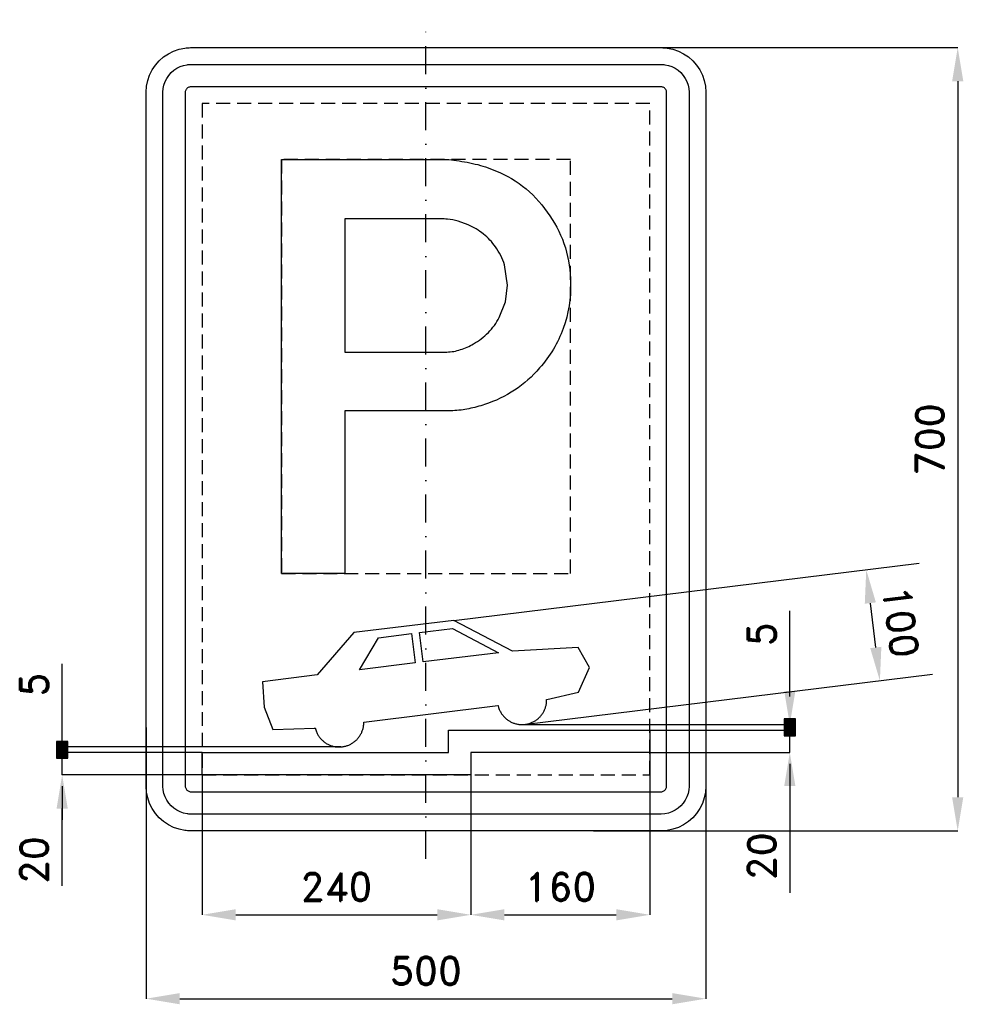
# Model space of a CAD drawing. Header units: millimetres. Extents: x -363 to 480, y -505 to 375.
import ezdxf

# ---------------------------------------------------------------- set-up
doc = ezdxf.new("R2010")
doc.units = ezdxf.units.MM
doc.header["$LTSCALE"] = 5
doc.linetypes.add('ČERCHOVANÁX2', pattern=[2, 1, -0.5, 0, -0.5])
doc.linetypes.add('ČÁRKOVANÁX2', pattern=[1.5, 1, -0.5])
doc.layers.add('Kóty', color=2, linetype='Continuous')
doc.layers.add('Značka', color=7, linetype='Continuous')
doc.styles.get("Standard").update_dxf_attribs({"font": 'romand.shx', "height": 25})
doc.dimstyles.get("Standard").update_dxf_attribs({"dimtxt": 25, "dimasz": 30, "dimexe": 0.18, "dimexo": 0.0625, "dimgap": 12.5, "dimtad": 1, "dimdec": 0, "dimzin": 0, "dimdsep": 46, "dimtxsty": 'Standard', "dimcen": 0.09, "dimadec": 0, "dimazin": 0, "dimtfac": 1, "dimtdec": 0, "dimtofl": 0, "dimtmove": 0, "dimatfit": 3, "dimfxl": 1, "dimtolj": 1, "dimtzin": 0, "dimarcsym": 0})

# ---------------------------------------------------------------- blocks, each defined once
blk = doc.blocks.new('*D0')
at = {"layer": 'Defpoints', "color": 0, "transparency": 16777216}
for p in [(-200, -300), (40, -300), (40, -425)]:
    blk.add_point(p, dxfattribs=at)
at = {"layer": 'Kóty', "color": 0, "lineweight": -2, "transparency": 16777216}
for p, q in [((-200, -300.0625), (-200, -425.18)), ((40, -300.0625), (40, -425.18)), ((-170, -425), (10, -425))]:
    blk.add_line(p, q, dxfattribs=at)
at = {"layer": 'Kóty', "color": 0, "transparency": 16777216}
for points in [[(-170, -420), (-170, -430), (-200, -425)], [(10, -420), (10, -430), (40, -425)]]:
    blk.add_solid(points, dxfattribs=at)
at = {"layer": 'Kóty', "color": 0, "transparency": 16777216, "insert": (-80, -400), "char_height": 25, "attachment_point": 5}
blk.add_mtext('\\A1;240', dxfattribs=at)
blk = doc.blocks.new('*D1')
at = {"layer": 'Defpoints', "color": 0, "transparency": 16777216}
for p in [(200, -280), (40, -300.0625), (200, -425)]:
    blk.add_point(p, dxfattribs=at)
at = {"layer": 'Kóty', "color": 0, "lineweight": -2, "transparency": 16777216}
for p, q in [((200, -280.0625), (200, -425.18)), ((40, -300.125), (40, -425.18)), ((70, -425), (170, -425))]:
    blk.add_line(p, q, dxfattribs=at)
at = {"layer": 'Kóty', "color": 0, "transparency": 16777216}
for points in [[(70, -420), (70, -430), (40, -425)], [(170, -420), (170, -430), (200, -425)]]:
    blk.add_solid(points, dxfattribs=at)
at = {"layer": 'Kóty', "color": 0, "transparency": 16777216, "insert": (120, -400), "char_height": 25, "attachment_point": 5}
blk.add_mtext('\\A1;160', dxfattribs=at)
blk = doc.blocks.new('*D2')
at = {"layer": 'Defpoints', "color": 0, "transparency": 16777216}
for p in [(165.03, 350), (149.53, -350), (475, -350)]:
    blk.add_point(p, dxfattribs=at)
at = {"layer": 'Kóty', "color": 0, "lineweight": -2, "transparency": 16777216}
for p, q in [((165.09, 350), (475.18, 350)), ((475, 320), (475, -320)), ((149.59, -350), (475.18, -350))]:
    blk.add_line(p, q, dxfattribs=at)
at = {"layer": 'Kóty', "color": 0, "transparency": 16777216}
for points in [[(470, 320), (480, 320), (475, 350)], [(470, -320), (480, -320), (475, -350)]]:
    blk.add_solid(points, dxfattribs=at)
at = {"layer": 'Kóty', "color": 0, "transparency": 16777216, "insert": (450, 0), "char_height": 25, "attachment_point": 5, "rotation": 90}
blk.add_mtext('\\A1;700', dxfattribs=at)
blk = doc.blocks.new('*D3')
at = {"layer": 'Defpoints', "color": 0, "transparency": 16777216}
for p in [(250, -254.97), (-250, -257.61), (250, -500)]:
    blk.add_point(p, dxfattribs=at)
at = {"layer": 'Kóty', "color": 0, "lineweight": -2, "transparency": 16777216}
for p, q in [((250, -255.04), (250, -500.18)), ((-250, -257.68), (-250, -500.18)), ((-220, -500), (220, -500))]:
    blk.add_line(p, q, dxfattribs=at)
at = {"layer": 'Kóty', "color": 0, "transparency": 16777216}
for points in [[(-220, -495), (-220, -505), (-250, -500)], [(220, -495), (220, -505), (250, -500)]]:
    blk.add_solid(points, dxfattribs=at)
at = {"layer": 'Kóty', "color": 0, "transparency": 16777216, "insert": (0, -475), "char_height": 25, "attachment_point": 5}
blk.add_mtext('\\A1;500', dxfattribs=at)

msp = doc.modelspace()

# ---------------------------------------------------------------- hatches: boundary and pattern name
at = {"layer": 'Kóty'}
h = msp.add_hatch(color=256, dxfattribs=at)
h.dxf.hatch_style = 1
h.paths.add_polyline_path([(320, -260), (330, -260), (330, -250), (320, -250)])
h = msp.add_hatch(color=256, dxfattribs=at)
h.dxf.hatch_style = 1
h.paths.add_polyline_path([(320, -265), (330, -265), (330, -255), (320, -255)])
h = msp.add_hatch(color=256, dxfattribs=at)
h.dxf.hatch_style = 1
h.paths.add_polyline_path([(-330, -280), (-320, -280), (-320, -270), (-330, -270)])
h = msp.add_hatch(color=256, dxfattribs=at)
h.dxf.hatch_style = 1
h.paths.add_polyline_path([(-330, -285), (-320, -285), (-320, -275), (-330, -275)])

# ---------------------------------------------------------------- linework, layer by layer
at = {"layer": 'Kóty', "color": 2}
for p, q in [((25, -161.84), (440.44, -110.83)), ((401.83, -186.08), (396.96, -146.39)), ((87.4, -254.91), (452.63, -210.06))]:
    msp.add_line(p, q, dxfattribs=at)
at = {"layer": 'Kóty'}
for p, q in [((325, -224.97), (325, -153.31)), ((-325, -270), (-325, -200.84)), ((325, -230), (325, -200)), ((85.97, -254.97), (325.18, -254.97)), ((200.06, -260), (325.18, -260)), ((-76.06, -274.97), (-325.18, -274.97)), ((-200.03, -280), (-325.18, -280)), ((-200.06, -280), (-325.18, -280)), ((-200.12, -280), (-325.18, -280)), ((200.06, -280), (325.18, -280)), ((325, -290), (325, -320)), ((-200.03, -300), (-325.18, -300)), ((-325, -310), (-325, -340)), ((-325, -310), (-325, -340)), ((325, -310), (325, -405.48)), ((-325, -399.16), (-325, -330))]:
    msp.add_line(p, q, dxfattribs=at)
for points in [[(320, -260), (330, -260), (330, -250), (320, -250)], [(320, -265), (330, -265), (330, -255), (320, -255)], [(-330, -280), (-320, -280), (-320, -270), (-330, -270)], [(-330, -285), (-320, -285), (-320, -275), (-330, -275)]]:
    msp.add_lwpolyline(points, close=True, dxfattribs=at)
for points in [[(320, -250), (330, -260)], [(330, -250), (320, -260)], [(320, -255), (330, -265)], [(330, -255), (320, -265)], [(325, -280), (325.03, -254.97)], [(-330, -270), (-320, -280)], [(-320, -270), (-330, -280)], [(-330, -275), (-320, -285)], [(-320, -275), (-330, -285)], [(-325, -300), (-325, -275)]]:
    msp.add_lwpolyline(points, dxfattribs=at)
at = {"layer": 'Kóty', "color": 2}
for points in [[(401.92, -145.79), (392, -147), (393.31, -116.62)], [(406.8, -185.47), (396.87, -186.68), (405.49, -215.85)]]:
    msp.add_solid(points, dxfattribs=at)
at = {"layer": 'Kóty'}
for points in [[(320, -224.97), (330, -224.97), (325, -254.97)], [(320, -310), (330, -310), (325, -280)], [(-330, -330), (-320, -330), (-325, -300)]]:
    msp.add_solid(points, dxfattribs=at)
at = {"layer": 'Značka', "color": 6, "linetype": 'ČERCHOVANÁX2', "ltscale": 5}
msp.add_lwpolyline([(0, -375), (0, 375)], dxfattribs=at)
at = {"layer": 'Značka', "color": 5}
for points in [[(-210, -350), (-210.2, -350), (-210.3, -350, -0.032172), (-215.5, -349.64), (-220.6, -348.58), (-225.5, -346.92), (-230.1, -344.59), (-234.4, -341.71), (-238.3, -338.28), (-241.7, -334.4), (-244.6, -330.09), (-246.9, -325.46), (-248.6, -320.55), (-249.7, -315.48), (-250, -310.31), (-250, -310.16), (-250, -310), (-250, 310), (-250, 310.16), (-250, 310.31), (-249.6, 315.48), (-248.6, 320.56), (-246.9, 325.46), (-244.6, 330.09), (-241.7, 334.4), (-238.3, 338.28), (-234.4, 341.72), (-230.1, 344.59), (-225.5, 346.91), (-220.6, 348.58), (-215.5, 349.65, -0.036731), (-210.3, 350), (-210.2, 350), (-210, 350), (210, 350), (210.2, 350), (210.3, 350, -0.032172), (215.5, 349.64), (220.6, 348.58), (225.5, 346.92), (230.1, 344.59), (234.4, 341.71), (238.3, 338.28), (241.7, 334.4), (244.6, 330.09), (246.9, 325.46), (248.6, 320.56), (249.7, 315.48), (250, 310.31), (250, 310.16), (250, 310), (250, -310), (250, -310.16), (250, -310.31), (249.6, -315.48), (248.6, -320.55), (246.9, -325.46), (244.6, -330.09), (241.7, -334.4), (238.3, -338.28), (234.4, -341.72), (230.1, -344.59), (225.5, -346.91), (220.6, -348.58), (215.5, -349.65, -0.036734), (210.3, -350), (210.2, -350), (210, -350), (-210, -350)], [(-210, -335), (-210.1, -335), (-210.2, -335, -0.03216), (-213.4, -334.77), (-216.6, -334.11), (-219.7, -333.08), (-222.6, -331.62), (-225.3, -329.82), (-227.7, -327.68), (-229.8, -325.25), (-231.6, -322.56), (-233.1, -319.66), (-234.1, -316.6), (-234.8, -313.42), (-235, -310.2), (-235, -310.1), (-235, -310), (-235, 310), (-235, 310.1), (-235, 310.2), (-234.8, 313.42), (-234.1, 316.6), (-233.1, 319.67), (-231.6, 322.56), (-229.8, 325.25), (-227.7, 327.68), (-225.3, 329.82), (-222.6, 331.62), (-219.7, 333.07), (-216.6, 334.11), (-213.4, 334.78, -0.036729), (-210.2, 335), (-210.1, 335), (-210, 335), (210, 335), (210.1, 335), (210.2, 335, -0.032179), (213.4, 334.77), (216.6, 334.11), (219.7, 333.08), (222.6, 331.62), (225.3, 329.82), (227.7, 327.68), (229.8, 325.25), (231.6, 322.56), (233.1, 319.66), (234.1, 316.6), (234.8, 313.42), (235, 310.2), (235, 310.1), (235, 310), (235, -310), (235, -310.1), (235, -310.2), (234.8, -313.42), (234.1, -316.6), (233.1, -319.66), (231.6, -322.56), (229.8, -325.25), (227.7, -327.68), (225.3, -329.82), (222.6, -331.62), (219.7, -333.07), (216.6, -334.11), (213.4, -334.78), (210.2, -335), (210.1, -335), (210, -335), (-210, -335)], [(-129.2, -119.96), (-129.2, 250.04), (20.5, 250.04), (22.7, 249.75), (24.9, 249.46, -0.025352), (43.9, 246.01, -0.042933), (62.2, 240.02, -0.079585), (89.4, 223.72, -0.076468), (110.5, 199.74, -0.076859), (124.5, 171.21, -0.075733), (129.2, 139.77, -0.094034), (122.6, 99.09, -0.098373), (101.5, 63.84, -0.073282), (79.2, 43.99, -0.067707), (52.4, 31.12, -0.034206), (38.4, 27.28, -0.037868), (24.1, 25.49), (21.7, 25.38), (19.3, 25.3), (-72.5, 25.3), (-72.5, -119.96), (-129.2, -119.96)], [(-72.5, 196.89), (-72.5, 77.87), (15.1, 77.87), (16.8, 77.88), (18.6, 77.91, 0.067133), (30.9, 80.1, 0.057706), (42.4, 85.31, 0.071726), (55.7, 95.4, 0.074531), (65.5, 108.78), (71.1, 122.78), (72.8, 137.84), (70.1, 155.79, 0.083736), (62.1, 171.92, 0.073336), (51.3, 183.45, 0.066067), (37.8, 191.65), (28.7, 195.04, 0.049248), (19.2, 196.7), (17.7, 196.81), (16.3, 196.89), (-72.5, 196.89)], [(-98.94, -258.02, 0.006326), (-98.43, -259.79, 0.019059), (-97.82, -261.53, 0.037705), (-96.55, -264.11, 0.034563), (-94.92, -266.49, 0.033678), (-93.02, -268.65, 0.034429), (-90.84, -270.53, 0.0346), (-88.45, -272.13, 0.034418), (-85.86, -273.38, 0.034389), (-83.13, -274.3, 0.034421), (-80.3, -274.84, 0.03442), (-77.43, -275.03, 0.034416), (-74.56, -274.82, 0.034418), (-71.74, -274.25, 0.034429), (-69.02, -273.31, 0.034421), (-66.44, -272.03, 0.034345), (-64.06, -270.41, 0.034419), (-61.9, -268.51, 0.034756), (-60.01, -266.34, 0.034395), (-58.42, -263.94, 0.033011), (-57.16, -261.35, 0.03456), (-56.23, -258.62, 0.039761), (-55.7, -255.8, 0.017346), (-55.58, -254.25), (-55.53, -252.69), (-55.52, -252.69), (64.14, -238), (64.4, -237.97), (64.92, -239.74, 0.019051), (65.52, -241.47, 0.0377), (66.79, -244.05, 0.034559), (68.42, -246.43, 0.033674), (70.32, -248.59, 0.034439), (72.5, -250.48, 0.034603), (74.89, -252.07, 0.034421), (77.48, -253.33, 0.034385), (80.21, -254.25, 0.03442), (83.04, -254.79, 0.03442), (85.91, -254.97, 0.034416), (88.78, -254.76, 0.034418), (91.6, -254.2, 0.034429), (94.32, -253.25, 0.034414), (96.9, -251.98, 0.034348), (99.28, -250.36, 0.034419), (101.45, -248.46, 0.034757), (103.33, -246.28, 0.034399), (104.92, -243.89, 0.033001), (106.18, -241.29, 0.034565), (107.11, -238.56, 0.039767), (107.64, -235.74, 0.017346), (107.76, -234.19), (107.81, -232.64), (107.82, -232.63), (136.14, -225.92), (146.02, -203.84), (135.91, -186.01), (77.3, -189.25), (25, -161.84), (-64.33, -172.81), (-97.1, -210.66), (-146.02, -216.67), (-144.65, -239.53), (-136.81, -259.43), (-99.2, -258.05), (-98.94, -258.02)]]:
    msp.add_lwpolyline(points, format="xyb", dxfattribs=at)
for points in [[(-210, -315), (210, -315), (210, -315), (210, -315), (210.7, -314.96), (211.3, -314.82), (211.9, -314.62), (212.5, -314.32), (213.1, -313.96), (213.5, -313.54), (214, -313.05), (214.3, -312.51), (214.6, -311.93), (214.8, -311.32), (215, -310.69), (215, -310.04), (215, -310.02), (215, -310), (215, 310), (215, 310.02), (215, 310.04), (215, 310.69), (214.8, 311.32), (214.6, 311.93), (214.3, 312.51), (214, 313.05), (213.5, 313.54), (213.1, 313.97), (212.5, 314.32), (211.9, 314.61), (211.3, 314.82), (210.7, 314.96), (210, 315), (210, 315), (210, 315), (-210, 315), (-210, 315), (-210, 315), (-210.7, 314.96), (-211.3, 314.82), (-211.9, 314.62), (-212.5, 314.32), (-213.1, 313.96), (-213.5, 313.54), (-214, 313.05), (-214.3, 312.51), (-214.6, 311.93), (-214.8, 311.32), (-215, 310.69), (-215, 310.04), (-215, 310.02), (-215, 310), (-215, -310), (-215, -310.02), (-215, -310.04), (-215, -310.69), (-214.8, -311.32), (-214.6, -311.93), (-214.3, -312.51), (-214, -313.05), (-213.5, -313.54), (-213.1, -313.97), (-212.5, -314.32), (-211.9, -314.61), (-211.3, -314.82), (-210.7, -314.96), (-210, -315), (-210, -315), (-210, -315)], [(-12.94, -173.7), (-9.72, -199.93), (-59.53, -206.05), (-42.54, -177.33), (-12.94, -173.7)], [(23.66, -169.21), (64.83, -190.78), (-2.63, -199.06), (-5.85, -172.83), (23.66, -169.21)], [(40, -300), (-200, -300), (-200, -280), (20, -280), (20, -260), (200, -260), (200, -280), (40, -280), (40, -300)]]:
    msp.add_lwpolyline(points, dxfattribs=at)
at = {"layer": 'Značka', "color": 6, "linetype": 'ČÁRKOVANÁX2', "ltscale": 2.5}
for points in [[(-200, -300), (200, -300), (200, 300), (-200, 300)], [(-129.2, -119.96), (129.18, -119.96), (129.18, 250.04), (-129.2, 250.04)]]:
    msp.add_lwpolyline(points, close=True, dxfattribs=at)

# ---------------------------------------------------------------- texts
at = {"layer": 'Kóty', "color": 2, "insert": (424.21, -163.19), "char_height": 25, "attachment_point": 5, "rotation": 277.00041}
msp.add_mtext('\\A1;100', dxfattribs=at)
at = {"layer": 'Kóty', "char_height": 25, "attachment_point": 5, "rotation": 90}
for s, insert in [('\\A1;5', (300, -174.14)), ('\\A1;5', (-350, -219.17)), ('\\A1;20', (-350, -376.14)), ('\\A1;20', (300, -372.74))]:
    msp.add_mtext(s, dxfattribs=dict(at, insert=insert))

# ---------------------------------------------------------------- dimensions: what is measured, and where the dimension line sits
at = {"layer": 'Kóty'}
dim = msp.add_linear_dim(base=(475, -350), p1=(165.03, 350), p2=(149.53, -350), angle=90, dimstyle='Standard', dxfattribs=at)
dim.commit()
dim.dimension.update_dxf_attribs({"geometry": '*D2', "text_midpoint": (450, 0)})
for base, p1, p2, picture, middle in [((250, -500), (-250, -257.61), (250, -254.97), '*D3', (0, -475)), ((200, -425), (40, -300.06), (200, -280), '*D1', (120, -400)), ((40, -425), (-200, -300), (40, -300), '*D0', (-80, -400))]:
    dim = msp.add_linear_dim(base=base, p1=p1, p2=p2, dimstyle='Standard', dxfattribs=at)
    dim.commit()
    dim.dimension.update_dxf_attribs({"geometry": picture, "text_midpoint": middle})

doc.saveas('drawing.dxf')
